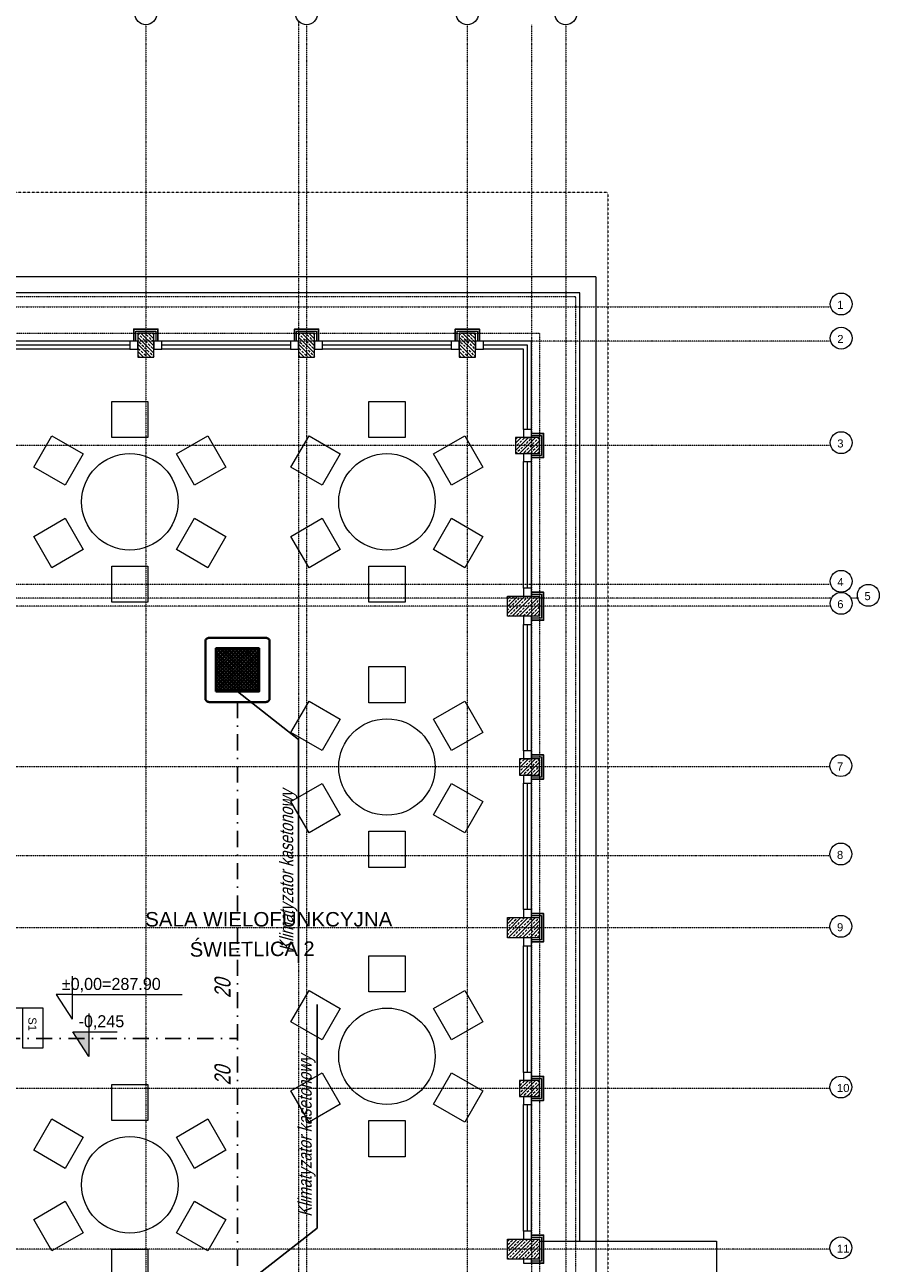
# Model space of a CAD drawing. Header units: millimetres. Extents: x 49908 to 79848, y -11883 to -3092.
# Tile 25 of 222: x 61340 to 62403, y -5444 to -3903. Entities that reach past the tile are written whole.
import ezdxf
from ezdxf.enums import TextEntityAlignment as Align

# ---------------------------------------------------------------- set-up
doc = ezdxf.new("R2010")
doc.units = ezdxf.units.MM
for name, pattern in [('0.5_0.5', [10, 5, -5]), ('AUSGEZOGEN', [0]), ('DASHDOT', [1, 0.5, -0.25, 0, -0.25]), ('DASHDOTX2', [2, 1, -0.5, 0, -0.5]), ('DASHED', [19.05, 12.7, -6.35])]:
    doc.linetypes.add(name, pattern=pattern)
doc.layers.get('0').update_dxf_attribs({"color": 9, "lineweight": 9})
for name, color, linetype, lineweight in [('A stolarka', 9, 'Continuous', 9), ('A wyp ruchome', 9, 'Continuous', 9), ('A_CIENKA', 9, 'Continuous', 9), ('A_HATCH', 9, 'Continuous', 9), ('A_IZOLACJA', 9, 'ZIGZAG', 9), ('A_KONSTRUKCJA', 9, 'Continuous', 25), ('A_OSIE', 9, 'DASHDOT', 9), ('A_PRZERYW', 9, 'DASHED', 9), ('A_WIDOK', 9, 'Continuous', 9), ('S_Klimatyzacja', 4, 'Continuous', 40), ('\x9dciany', 9, 'Continuous', 9)]:
    doc.layers.add(name, color=color, linetype=linetype, lineweight=lineweight)
doc.layers.add('A_WYMIAR', color=9, linetype='Continuous', lineweight=5, transparency=0.2)
for name, color, linetype in [('S_Opis - kanalizacja', 3, 'Continuous'), ('S_Opis CO', 2, 'Continuous'), ('S_Skropliny', 4, 'DASHDOTX2')]:
    doc.layers.add(name, color=color, linetype=linetype)
doc.styles.add('Arial', font='arial.ttf')
doc.styles.add('Arial CE', font='arial.ttf')
doc.styles.add('ROMANS', font='romanpl.shx', dxfattribs={"bigfont": 'romanbigpl.shx'})
doc.linetypes.add('ZIGZAG', pattern='A,0.00254,-5.08,[131,ltypeshp.shx,S=5.08,R=0,X=-5.08,Y=0],-10.16,[131,ltypeshp.shx,S=5.08,R=180,X=5.08,Y=0],-5.08', length=20.32254)
pattern_1 = [(45, (8000, -25), (-4.49012806, 4.49012806), []), (45, (8004.49, -25), (-4.49012806, 4.49012806), [3.175, -1.5875])]

msp = doc.modelspace()

# ---------------------------------------------------------------- hatches: boundary and pattern name
at = {"lineweight": 5, "ltscale": 0.25}
h = msp.add_hatch(dxfattribs=at)
h.set_pattern_fill('ANSI33', color=256, angle=270, style=0)
h.set_pattern_definition([(315, (61475.4694, -4286.6265), (4.4901, 4.4901), []), (315, (61475.4694, -4291.1166), (4.4901, 4.4901), [3.175, -1.5875])])
h.paths.add_polyline_path([(61500.5, -4286.6), (61480.5, -4286.6), (61480.5, -4316.6), (61500.5, -4316.6)])
h = msp.add_hatch(dxfattribs=at)
h.set_pattern_fill('ANSI33', color=256, angle=270, style=0)
h.set_pattern_definition([(315, (61675.4694, -4286.6265), (4.4901, 4.4901), []), (315, (61675.4694, -4291.1166), (4.4901, 4.4901), [3.175, -1.5875])])
h.paths.add_polyline_path([(61700.5, -4286.6), (61680.5, -4286.6), (61680.5, -4316.6), (61700.5, -4316.6)])
h = msp.add_hatch(dxfattribs=at)
h.set_pattern_fill('ANSI33', color=256, angle=270, style=0)
h.set_pattern_definition([(315, (61875.4694, -4286.6265), (4.4901, 4.4901), []), (315, (61875.4694, -4291.1166), (4.4901, 4.4901), [3.175, -1.5875])])
h.paths.add_polyline_path([(61900.5, -4286.6), (61880.5, -4286.6), (61880.5, -4316.6), (61900.5, -4316.6)])
h = msp.add_hatch(dxfattribs=at)
h.set_pattern_fill('ANSI33', color=256, angle=180, style=0)
h.set_pattern_definition([(225, (61980.4694, -4411.6265), (4.4901, -4.4901), []), (225, (61975.979, -4411.6265), (4.4901, -4.4901), [3.175, -1.5875])])
h.paths.add_polyline_path([(61980.5, -4436.6), (61980.5, -4416.6), (61950.5, -4416.6), (61950.5, -4436.6)])
h = msp.add_hatch(dxfattribs=at)
h.set_pattern_fill('ANSI33', color=256, angle=90, style=0)
h.set_pattern_definition(pattern_1)
h.paths.add_polyline_path([(61980.5, -4639.1), (61940.5, -4639.1), (61940.5, -4614.1), (61980.5, -4614.1)])
h = msp.add_hatch(dxfattribs=at)
h.set_pattern_fill('ANSI33', color=256, angle=180, style=0)
h.set_pattern_definition([(225, (61980.4694, -4811.6265), (4.4901, -4.4901), []), (225, (61975.979, -4811.6265), (4.4901, -4.4901), [3.175, -1.5875])])
h.paths.add_polyline_path([(61980.5, -4836.6), (61980.5, -4816.6), (61955.5, -4816.6), (61955.5, -4836.6)])
h = msp.add_hatch(dxfattribs=at)
h.set_pattern_fill('ANSI33', color=256, angle=90, style=0)
h.set_pattern_definition(pattern_1)
h.paths.add_polyline_path([(61980.5, -5039.1), (61940.5, -5039.1), (61940.5, -5014.1), (61980.5, -5014.1)])
h = msp.add_hatch(dxfattribs=at)
h.set_pattern_fill('ANSI33', color=256, angle=180, style=0)
h.set_pattern_definition([(225, (61980.4694, -5211.6265), (4.4901, -4.4901), []), (225, (61975.979, -5211.6265), (4.4901, -4.4901), [3.175, -1.5875])])
h.paths.add_polyline_path([(61980.5, -5236.6), (61980.5, -5216.6), (61955.5, -5216.6), (61955.5, -5236.6)])
h = msp.add_hatch(dxfattribs=at)
h.set_pattern_fill('ANSI33', color=256, angle=90, style=0)
h.set_pattern_definition(pattern_1)
h.paths.add_polyline_path([(61980.5, -5439.1), (61940.5, -5439.1), (61940.5, -5414.1), (61980.5, -5414.1)])
at = {"layer": 'A_CIENKA', "transparency": 33554687}
h = msp.add_hatch(color=256, dxfattribs=at)
h.dxf.hatch_style = 1
h.paths.add_polyline_path([(61419.7, -5156.1), (61399.7, -5156.1), (61419.7, -5186.9)])
at = {"layer": 'S_Klimatyzacja'}
h = msp.add_hatch(dxfattribs=at)
h.set_pattern_fill('ANSI37', color=1)
h.set_pattern_definition([(45, (-18733.6773, -695.0304), (-2.24506403, 2.24506403), []), (135, (-18733.6773, -695.0304), (-2.24506403, -2.24506403), [])])
h.paths.add_polyline_path([(61577.6, -4732.8), (61631.4, -4732.8), (61631.4, -4678.9), (61577.6, -4678.9)])

# ---------------------------------------------------------------- linework, layer by layer
for p, q in [((62030.5, -4236.6), (61300.5, -4236.6)), ((62030.5, -5416.6), (62030.5, -4236.6)), ((61980.5, -5416.6), (62200.5, -5416.6))]:
    msp.add_line(p, q)
for points in [[(61500.5, -4286.6), (61480.5, -4286.6), (61480.5, -4316.6), (61500.5, -4316.6)], [(61700.5, -4286.6), (61680.5, -4286.6), (61680.5, -4316.6), (61700.5, -4316.6)], [(61900.5, -4286.6), (61880.5, -4286.6), (61880.5, -4316.6), (61900.5, -4316.6)], [(61980.5, -4436.6), (61980.5, -4416.6), (61950.5, -4416.6), (61950.5, -4436.6)], [(61980.5, -4639.1), (61940.5, -4639.1), (61940.5, -4614.1), (61980.5, -4614.1)], [(61980.5, -4836.6), (61980.5, -4816.6), (61955.5, -4816.6), (61955.5, -4836.6)], [(61980.5, -5039.1), (61940.5, -5039.1), (61940.5, -5014.1), (61980.5, -5014.1)], [(61980.5, -5236.6), (61980.5, -5216.6), (61955.5, -5216.6), (61955.5, -5236.6)], [(61980.5, -5439.1), (61940.5, -5439.1), (61940.5, -5414.1), (61980.5, -5414.1)]]:
    msp.add_lwpolyline(points, close=True)
at = {"layer": 'A stolarka'}
for points in [[(61480.5, -4296.6), (61300.5, -4296.6)], [(61480.5, -4306.6), (61480.5, -4296.6), (61470.5, -4296.6), (61470.5, -4306.6), (61480.5, -4306.6)], [(61680.5, -4296.6), (61500.5, -4296.6)], [(61510.5, -4306.6), (61510.5, -4296.6), (61500.5, -4296.6), (61500.5, -4306.6), (61510.5, -4306.6)], [(61680.5, -4306.6), (61680.5, -4296.6), (61670.5, -4296.6), (61670.5, -4306.6), (61680.5, -4306.6)], [(61880.5, -4296.6), (61700.5, -4296.6)], [(61710.5, -4306.6), (61710.5, -4296.6), (61700.5, -4296.6), (61700.5, -4306.6), (61710.5, -4306.6)], [(61880.5, -4306.6), (61880.5, -4296.6), (61870.5, -4296.6), (61870.5, -4306.6), (61880.5, -4306.6)], [(61970.5, -4416.6), (61970.5, -4296.6), (61900.5, -4296.6)], [(61910.5, -4306.6), (61910.5, -4296.6), (61900.5, -4296.6), (61900.5, -4306.6), (61910.5, -4306.6)], [(61470.5, -4301.6), (61310.5, -4301.6)], [(61470.5, -4306.6), (61310.5, -4306.6)], [(61670.5, -4301.6), (61510.5, -4301.6)], [(61670.5, -4306.6), (61510.5, -4306.6)], [(61870.5, -4301.6), (61710.5, -4301.6)], [(61870.5, -4306.6), (61710.5, -4306.6)], [(61965.5, -4406.6), (61965.5, -4301.6), (61910.5, -4301.6)], [(61960.5, -4406.6), (61960.5, -4306.6), (61910.5, -4306.6)], [(61970.5, -4416.6), (61970.5, -4406.6), (61960.5, -4406.6), (61960.5, -4416.6), (61970.5, -4416.6)], [(61970.5, -4446.6), (61970.5, -4436.6), (61960.5, -4436.6), (61960.5, -4446.6), (61970.5, -4446.6)], [(61970.5, -4614.1), (61970.5, -4436.6)], [(61960.5, -4604.1), (61960.5, -4446.6)], [(61965.5, -4604.1), (61965.5, -4446.6)], [(61970.5, -4614.1), (61970.5, -4604.1), (61960.5, -4604.1), (61960.5, -4614.1), (61970.5, -4614.1)], [(61970.5, -4649.1), (61970.5, -4639.1), (61960.5, -4639.1), (61960.5, -4649.1), (61970.5, -4649.1)], [(61960.5, -4806.6), (61960.5, -4649.1)], [(61965.5, -4806.6), (61965.5, -4649.1)], [(61970.5, -4816.6), (61970.5, -4639.1)], [(61970.5, -4816.6), (61970.5, -4806.6), (61960.5, -4806.6), (61960.5, -4816.6), (61970.5, -4816.6)], [(61970.5, -4846.6), (61970.5, -4836.6), (61960.5, -4836.6), (61960.5, -4846.6), (61970.5, -4846.6)], [(61970.5, -5014.1), (61970.5, -4836.6)], [(61960.5, -5004.1), (61960.5, -4846.6)], [(61965.5, -5004.1), (61965.5, -4846.6)], [(61970.5, -5014.1), (61970.5, -5004.1), (61960.5, -5004.1), (61960.5, -5014.1), (61970.5, -5014.1)], [(61970.5, -5049.1), (61970.5, -5039.1), (61960.5, -5039.1), (61960.5, -5049.1), (61970.5, -5049.1)], [(61970.5, -5216.6), (61970.5, -5039.1)], [(61960.5, -5206.6), (61960.5, -5049.1)], [(61965.5, -5206.6), (61965.5, -5049.1)], [(61970.5, -5216.6), (61970.5, -5206.6), (61960.5, -5206.6), (61960.5, -5216.6), (61970.5, -5216.6)], [(61970.5, -5246.6), (61970.5, -5236.6), (61960.5, -5236.6), (61960.5, -5246.6), (61970.5, -5246.6)], [(61970.5, -5414.1), (61970.5, -5236.6)], [(61960.5, -5404.1), (61960.5, -5246.6)], [(61965.5, -5404.1), (61965.5, -5246.6)], [(61970.5, -5414.1), (61970.5, -5404.1), (61960.5, -5404.1), (61960.5, -5414.1), (61970.5, -5414.1)]]:
    msp.add_lwpolyline(points, dxfattribs=at)
at = {"layer": 'A stolarka', "linetype": 'AUSGEZOGEN', "lineweight": 0}
msp.add_lwpolyline([(61960.5, -5439.1), (61960.5, -5444.1), (61970.5, -5444.1), (61970.5, -5439.1)], close=True, dxfattribs=at)
at = {"layer": 'A wyp ruchome'}
for points in [[(61493, -4416.6), (61448, -4416.6), (61448, -4371.6), (61493, -4371.6), (61493, -4416.6)], [(61813, -4416.6), (61768, -4416.6), (61768, -4371.6), (61813, -4371.6), (61813, -4416.6)], [(61412.4, -4437.1), (61389.9, -4476.1), (61351, -4453.6), (61373.5, -4414.6), (61412.4, -4437.1)], [(61551, -4476.1), (61528.5, -4437.1), (61567.5, -4414.6), (61590, -4453.6), (61551, -4476.1)], [(61732.4, -4437.1), (61709.9, -4476.1), (61671, -4453.6), (61693.5, -4414.6), (61732.4, -4437.1)], [(61871, -4476.1), (61848.5, -4437.1), (61887.5, -4414.6), (61910, -4453.6), (61871, -4476.1)], [(61389.9, -4517.1), (61412.4, -4556.1), (61373.5, -4578.6), (61351, -4539.6), (61389.9, -4517.1)], [(61528.5, -4556.1), (61551, -4517.1), (61590, -4539.6), (61567.5, -4578.6), (61528.5, -4556.1)], [(61709.9, -4517.1), (61732.4, -4556.1), (61693.5, -4578.6), (61671, -4539.6), (61709.9, -4517.1)], [(61848.5, -4556.1), (61871, -4517.1), (61910, -4539.6), (61887.5, -4578.6), (61848.5, -4556.1)], [(61448, -4576.6), (61493, -4576.6), (61493, -4621.6), (61448, -4621.6), (61448, -4576.6)], [(61768, -4576.6), (61813, -4576.6), (61813, -4621.6), (61768, -4621.6), (61768, -4576.6)], [(61813, -4746.6), (61768, -4746.6), (61768, -4701.6), (61813, -4701.6), (61813, -4746.6)], [(61732.4, -4767.1), (61709.9, -4806.1), (61671, -4783.6), (61693.5, -4744.6), (61732.4, -4767.1)], [(61871, -4806.1), (61848.5, -4767.1), (61887.5, -4744.6), (61910, -4783.6), (61871, -4806.1)], [(61709.9, -4847.1), (61732.4, -4886.1), (61693.5, -4908.6), (61671, -4869.6), (61709.9, -4847.1)], [(61848.5, -4886.1), (61871, -4847.1), (61910, -4869.6), (61887.5, -4908.6), (61848.5, -4886.1)], [(61768, -4906.6), (61813, -4906.6), (61813, -4951.6), (61768, -4951.6), (61768, -4906.6)], [(61813, -5106.6), (61768, -5106.6), (61768, -5061.6), (61813, -5061.6), (61813, -5106.6)], [(61732.4, -5127.1), (61709.9, -5166.1), (61671, -5143.6), (61693.5, -5104.6), (61732.4, -5127.1)], [(61871, -5166.1), (61848.5, -5127.1), (61887.5, -5104.6), (61910, -5143.6), (61871, -5166.1)], [(61709.9, -5207.1), (61732.4, -5246.1), (61693.5, -5268.6), (61671, -5229.6), (61709.9, -5207.1)], [(61848.5, -5246.1), (61871, -5207.1), (61910, -5229.6), (61887.5, -5268.6), (61848.5, -5246.1)], [(61493, -5266.6), (61448, -5266.6), (61448, -5221.6), (61493, -5221.6), (61493, -5266.6)], [(61412.4, -5287.1), (61389.9, -5326.1), (61351, -5303.6), (61373.5, -5264.6), (61412.4, -5287.1)], [(61551, -5326.1), (61528.5, -5287.1), (61567.5, -5264.6), (61590, -5303.6), (61551, -5326.1)], [(61768, -5266.6), (61813, -5266.6), (61813, -5311.6), (61768, -5311.6), (61768, -5266.6)], [(61389.9, -5367.1), (61412.4, -5406.1), (61373.5, -5428.6), (61351, -5389.6), (61389.9, -5367.1)], [(61528.5, -5406.1), (61551, -5367.1), (61590, -5389.6), (61567.5, -5428.6), (61528.5, -5406.1)], [(61448, -5426.6), (61493, -5426.6), (61493, -5471.6), (61448, -5471.6), (61448, -5426.6)]]:
    msp.add_lwpolyline(points, close=True, dxfattribs=at)
for centre in [(61470.5, -4496.6), (61790.5, -4496.6), (61790.5, -4826.6), (61790.5, -5186.6), (61470.5, -5346.6)]:
    msp.add_circle(centre, 60, dxfattribs=at)
at = {"layer": 'A_CIENKA'}
for p, q in [((61398.9, -5087), (61398.9, -5140.5)), ((61398.9, -5109.7), (61378.9, -5109.7)), ((61378.9, -5109.7), (61398.9, -5140.5)), ((61398.9, -5109.7), (61535.5, -5109.7))]:
    msp.add_line(p, q, dxfattribs=at)
msp.add_lwpolyline([(61419.7, -5133.5), (61419.7, -5186.9), (61399.7, -5156.1), (61419.7, -5156.1), (61454.6, -5156.1)], dxfattribs=at)
at = {"layer": 'A_HATCH'}
msp.add_line((62200.5, -5416.6), (62200.5, -6936.6), dxfattribs=at)
at = {"layer": 'A_IZOLACJA', "ltscale": 0.005}
for points in [[(61478, -4296.6), (61478, -4284.1), (61503, -4284.1), (61503, -4296.6)], [(61678, -4296.6), (61678, -4284.1), (61703, -4284.1), (61703, -4296.6)], [(61878, -4296.6), (61878, -4284.1), (61903, -4284.1), (61903, -4296.6)], [(61970.5, -4414.1), (61983, -4414.1), (61983, -4439.1), (61970.5, -4439.1)], [(61970.5, -4611.6), (61983, -4611.6), (61983, -4641.6), (61970.5, -4641.6)], [(61970.5, -4814.1), (61983, -4814.1), (61983, -4839.1), (61970.5, -4839.1)], [(61970.5, -5011.6), (61983, -5011.6), (61983, -5041.6), (61970.5, -5041.6)], [(61970.5, -5214.1), (61983, -5214.1), (61983, -5239.1), (61970.5, -5239.1)], [(61970.5, -5411.6), (61983, -5411.6), (61983, -5441.6), (61970.5, -5441.6)]]:
    msp.add_lwpolyline(points, dxfattribs=at)
at = {"layer": 'A_KONSTRUKCJA'}
for points in [[(61475.5, -4296.6), (61475.5, -4281.6), (61505.5, -4281.6), (61505.5, -4296.6)], [(61675.5, -4296.6), (61675.5, -4281.6), (61705.5, -4281.6), (61705.5, -4296.6)], [(61875.5, -4296.6), (61875.5, -4281.6), (61905.5, -4281.6), (61905.5, -4296.6)], [(61970.5, -4411.6), (61985.5, -4411.6), (61985.5, -4441.6), (61970.5, -4441.6)], [(61970.5, -4609.1), (61985.5, -4609.1), (61985.5, -4644.1), (61970.5, -4644.1)], [(61970.5, -4811.6), (61985.5, -4811.6), (61985.5, -4841.6), (61970.5, -4841.6)], [(61970.5, -5009.1), (61985.5, -5009.1), (61985.5, -5044.1), (61970.5, -5044.1)], [(61970.5, -5211.6), (61985.5, -5211.6), (61985.5, -5241.6), (61970.5, -5241.6)], [(61970.5, -5409.1), (61985.5, -5409.1), (61985.5, -5444.1), (61970.5, -5444.1)]]:
    msp.add_lwpolyline(points, dxfattribs=at)
at = {"layer": 'A_OSIE', "ltscale": 0.3, "transparency": 33554559}
for p, q in [((61680.5, -3898.7), (61680.5, -7144.4)), ((61490.5, -3903), (61490.5, -7140.1)), ((61690.5, -3903), (61690.5, -7140.1)), ((61890.5, -3903), (61890.5, -7140.1)), ((61970.5, -3903), (61970.5, -7140.1)), ((62013, -3903), (62013, -7140.1)), ((59440.8, -4254.1), (62342.6, -4254.1)), ((62341.8, -4296.6), (59440.8, -4296.6)), ((62341.8, -4426.6), (59440.8, -4426.6)), ((59440.8, -4599.1), (62341.8, -4599.1)), ((62343.7, -4616.6), (59440.8, -4616.6)), ((62377.4, -4616.6), (62367.8, -4616.6)), ((62341.8, -4626.6), (59440.8, -4626.6)), ((62341.8, -4826.6), (59440.8, -4826.6)), ((59440.8, -4936.6), (62341.8, -4936.6)), ((62341.8, -5026.6), (59440.8, -5026.6)), ((62341.8, -5226.6), (59440.8, -5226.6)), ((62341.8, -5426.6), (59440.8, -5426.6))]:
    msp.add_line(p, q, dxfattribs=at)
at = {"layer": 'A_PRZERYW', "ltscale": 0.01}
for points in [[(62025.5, -5826.6), (62025.5, -4241.6), (61100.5, -4241.6)], [(61100.5, -4286.6), (61980.5, -4286.6), (61980.5, -5826.6)]]:
    msp.add_lwpolyline(points, dxfattribs=at)
at = {"layer": 'A_WIDOK', "linetype": '0.5_0.5', "ltscale": 0.02}
for q in [(60465.5, -4111.6), (62065.5, -5826.6)]:
    msp.add_line((62065.5, -4111.6), q, dxfattribs=at)
at = {"layer": 'A_WYMIAR'}
msp.add_lwpolyline([(61280.5, -5126.3), (61362.4, -5126.3), (61362.4, -5176.3), (61342.4, -5176.3), (61337.4, -5176.3), (61337.4, -5126.3)], dxfattribs=at)
for centre in [(61490.5, -3889.4), (61690.5, -3889.4), (61890.5, -3889.4), (62013, -3889.4), (62355.7, -4250.5), (62355.7, -4293), (62355.7, -4423), (62355.7, -4595.5), (62389.5, -4613), (62355.7, -4623), (62355.3, -4824.9), (62355.3, -4934.9), (62355.3, -5024.9), (62355.3, -5224.9), (62355.3, -5424.9)]:
    msp.add_circle(centre, 13.6, dxfattribs=at)
at = {"layer": 'S_Klimatyzacja', "color": 3}
msp.add_lwpolyline([(61569.3, -4745.8), (61639.8, -4745.8, 0.414214), (61644.5, -4741.1), (61644.5, -4670.6, 0.414214), (61639.8, -4665.8), (61569.3, -4665.8, 0.414214), (61564.5, -4670.6), (61564.5, -4741.1, 0.414214)], format="xyb", close=True, dxfattribs=at)
msp.add_lwpolyline([(61577.6, -4732.8), (61631.4, -4732.8), (61631.4, -4678.9), (61577.6, -4678.9)], close=True, dxfattribs=at)
at = {"layer": 'S_Opis CO', "color": 1, "ltscale": 0.1}
for p, q in [((61680.6, -4792.3), (61604.5, -4732.8)), ((61703.5, -5400.5), (61608.6, -5474.8))]:
    msp.add_line(p, q, dxfattribs=at)
at = {"layer": 'S_Opis CO', "color": 3, "ltscale": 0.1}
for p, q in [((61680.6, -5070.4), (61680.6, -4792.3)), ((61703.5, -5400.5), (61703.5, -5122.3))]:
    msp.add_line(p, q, dxfattribs=at)
at = {"layer": 'S_Skropliny', "ltscale": 20}
for p, q in [((61604.5, -4745.8), (61604.5, -5461.8)), ((61073.3, -5164.4), (61604.5, -5164.4))]:
    msp.add_line(p, q, dxfattribs=at)
at = {"layer": '\x9dciany'}
for q in [(61100.5, -4216.6), (62050.5, -5826.6)]:
    msp.add_line((62050.5, -4216.6), q, dxfattribs=at)

# ---------------------------------------------------------------- texts
at = {"layer": 'A_CIENKA', "char_height": 15, "attachment_point": 1}
for s, width, heights, insert in [('%%P0,00=287.90', 222.066, [17.5], (61385.9, -5089.1)), ('-0,245', 48.771, [0], (61406.7, -5135.5))]:
    msp.add_mtext_dynamic_manual_height_columns(s, width=width, gutter_width=17.5, heights=heights, dxfattribs=dict(at, insert=insert))
at = {"layer": 'A_WYMIAR', "char_height": 10, "attachment_point": 1, "style": 'Arial'}
for s, insert in [('1', (62350.9, -4246.5)), ('2', (62350.9, -4289)), ('3', (62350.9, -4419)), ('4', (62350.9, -4591.5)), ('6', (62350.9, -4619)), ('5', (62384.7, -4609)), ('7', (62350.5, -4821)), ('8', (62350.5, -4931)), ('9', (62350.5, -5021)), ('10', (62350.5, -5221)), ('11', (62350.5, -5421))]:
    msp.add_mtext_dynamic_manual_height_columns(s, width=473.698, gutter_width=1.25, heights=[0], dxfattribs=dict(at, insert=insert))
at = {"layer": 'A_WYMIAR', "insert": (61354.3, -5138), "char_height": 10, "attachment_point": 1, "rotation": 270, "style": 'Arial'}
msp.add_mtext_dynamic_manual_height_columns('S1', width=473.698, gutter_width=1.25, heights=[9.22], dxfattribs=at)
at = {"layer": 'S_Opis - kanalizacja', "style": 'ROMANS', "oblique": 15, "width": 0.8}
for p in [(61585.9, -5114.1), (61585.9, -5222.7)]:
    msp.add_text('20', height=20, rotation=90, dxfattribs=at).set_placement(p, align=Align.MIDDLE_LEFT)
at = {"layer": 'S_Opis CO', "lineweight": 18, "style": 'ROMANS', "oblique": 15, "width": 0.8}
for p in [(61673.9, -5056.3), (61696.8, -5386.4)]:
    msp.add_text('Klimatyzator kasetonowy', height=17, rotation=90, dxfattribs=at).set_placement(p)
at = {"layer": '\x9dciany', "linetype": 'Continuous', "lineweight": 35, "style": 'Arial CE', "width": 1.014337}
msp.add_text('SALA WIELOFUNKCYJNA', height=18, dxfattribs=at).set_placement((61489.6, -5025.1), (61797.2, -5025.1), align=Align.FIT)
at = {"layer": '\x9dciany', "style": 'Arial CE', "width": 0.992471}
msp.add_text('ŚWIETLICA 2', height=18, rotation=0.4007, dxfattribs=at).set_placement((61545.2, -5062.7), (61700.5, -5061.6), align=Align.FIT)
at = {"layer": '\x9dciany', "linetype": 'Continuous', "lineweight": 35, "style": 'Arial CE', "width": 0.992471}
msp.add_text('ŚWIETLICA 2', height=18, rotation=0.4007, dxfattribs=at).set_placement((61545.2, -5062.7), (61700.5, -5061.6), align=Align.FIT)

doc.saveas('drawing.dxf')
